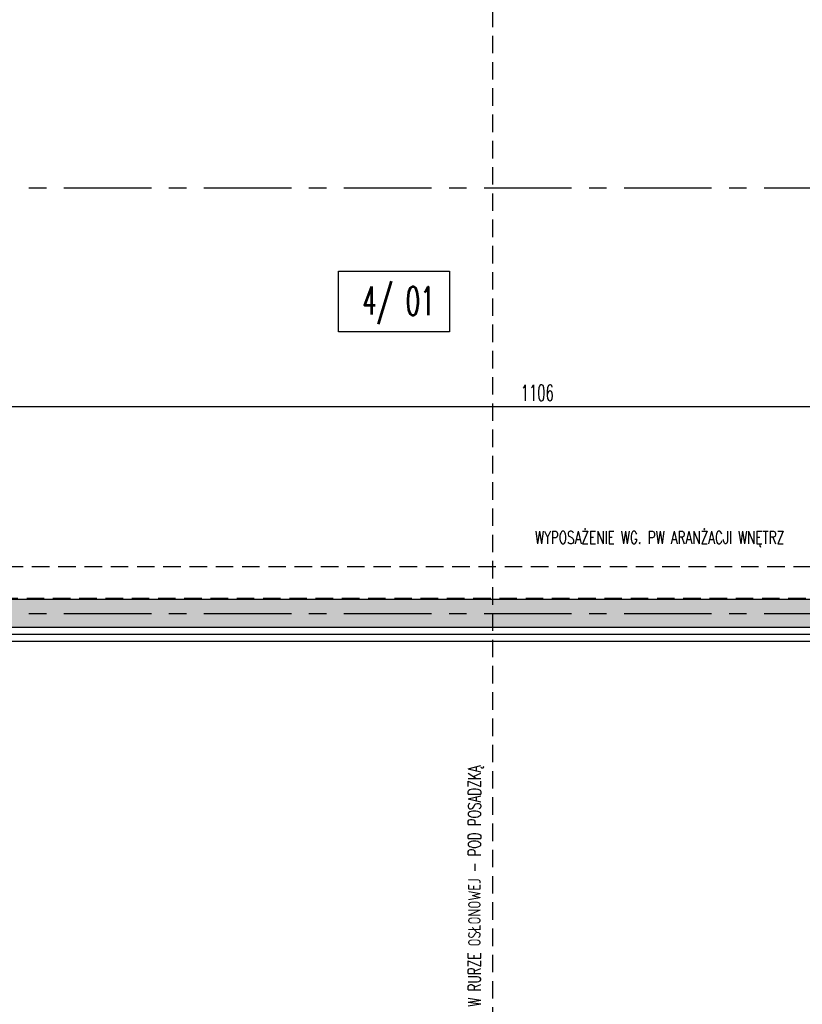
# Model space of a CAD drawing. Extents: x 41755 to 123924, y -112333 to 86187.
# Tile 171 of 256: x 101260 to 101819, y -17652 to -16948. Entities that reach past the tile are written whole.
import ezdxf
from ezdxf.enums import TextEntityAlignment as Align

# ---------------------------------------------------------------- set-up
doc = ezdxf.new("R2010")
doc.units = 0
doc.header["$LTSCALE"] = 50
for name, pattern in [('CENTER', [2, 1.25, -0.25, 0.25, -0.25]), ('DASHED', [0.75, 0.5, -0.25]), ('DASHED2', [0.375, 0.25, -0.125])]:
    doc.linetypes.add(name, pattern=pattern)
doc.layers.get('0').update_dxf_attribs({"color": 101, "linetype": 'CONTINUOUS'})
doc.layers.add('0-pomoc', color=21, linetype='CONTINUOUS', plot=False)
for name, color, linetype in [('Ins-kan', 54, 'CONTINUOUS'), ('Ins-kan-opis', 54, 'CONTINUOUS'), ('Ins-wod', 4, 'CONTINUOUS'), ('Opis-pom', 6, 'CONTINUOUS'), ('Opis_pom_ramka', 6, 'CONTINUOUS'), ('Os-osie glowne', 1, 'CENTER'), ('Sc-beton', 7, 'CONTINUOUS'), ('Sc-beton-hatch', 86, 'CONTINUOUS'), ('Sc-izolacja term-styropian', 151, 'STYROPIAN-KA'), ('Sch-opis', 51, 'CONTINUOUS'), ('Wym-wew', 8, 'CONTINUOUS')]:
    doc.layers.add(name, color=color, linetype=linetype)
doc.styles.add('KA wymiar', font='romans.shx', dxfattribs={"width": 0.6})
doc.styles.add('ROMANS', font='romans', dxfattribs={"width": 0.85})
doc.linetypes.add('STYROPIAN-KA', pattern='A,0.0001,-0.1,[135,ltypeshp.shx,S=0.1,R=0,X=-0.1,Y=0],0,[135,ltypeshp.shx,S=0.1,R=180,X=0.1,Y=0],-0.1', length=0.2001)
doc.linetypes.add('ZIGZAG', pattern='A,0.00254,-5.08,[131,ltypeshp.shx,S=5.08,R=0,X=-5.08,Y=0],-10.16,[131,ltypeshp.shx,S=5.08,R=180,X=5.08,Y=0],-5.08', length=20.32254)
doc.dimstyles.new('KA wymiar', dxfattribs={"dimscale": 50, "dimtxt": 0.23, "dimasz": 0.14, "dimexe": 0, "dimexo": 0, "dimgap": 0.08, "dimtad": 1, "dimdec": 1, "dimrnd": 0.5, "dimzin": 9, "dimdsep": 46, "dimtxsty": 'KA wymiar', "dimblk1": 'UKOS', "dimblk2": 'UKOS', "dimsah": 1, "dimcen": 0.2, "dimse1": 1, "dimse2": 1, "dimclrd": 256, "dimclre": 256, "dimclrt": 2, "dimadec": 0, "dimazin": 0, "dimtfac": 1, "dimtdec": 1, "dimtix": 1, "dimtmove": 2, "dimatfit": 3, "dimldrblk": 'DOT', "dimfxl": 0, "dimtolj": 1, "dimtzin": 9, "dimarcsym": 0})

# ---------------------------------------------------------------- blocks, each defined once
blk = doc.blocks.new('UKOS')
at = {"color": 8}
blk.add_line((1, 0), (-1, 0), dxfattribs=at)
at = {"color": 1}
blk.add_line((0, 1), (0, -1), dxfattribs=at)
at = {"color": 1, "const_width": 0.2}
blk.add_lwpolyline([(0.6, 0.6), (-0.6, -0.6)], dxfattribs=at)
blk = doc.blocks.new('*D2608')
at = {"layer": 'Wym-wew', "lineweight": -2}
blk.add_line((101083.97, -17224.61), (102175.97, -17224.61), dxfattribs=at)
at = {"layer": 'Wym-wew', "lineweight": -2, "xscale": 7.000000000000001, "yscale": 7.000000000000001, "zscale": 7.000000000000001, "rotation": 180}
blk.add_blockref('UKOS', (101076.97, -17224.61), dxfattribs=at)
at = {"layer": 'Wym-wew', "lineweight": -2, "xscale": 7.000000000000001, "yscale": 7.000000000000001, "zscale": 7.000000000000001}
blk.add_blockref('UKOS', (102182.97, -17224.61), dxfattribs=at)
at = {"layer": 'Wym-wew', "color": 2, "insert": (101629.97, -17214.86), "char_height": 11.5, "attachment_point": 5, "style": 'KA wymiar'}
blk.add_mtext('\\A1;1106', dxfattribs=at)
blk = doc.blocks.new('_Dot')
at = {"layer": '0-pomoc', "color": 0, "lineweight": -2}
blk.add_line((-0.5, 0), (-1, 0), dxfattribs=at)
at = {"layer": '0-pomoc', "color": 0, "const_width": 0.5}
blk.add_lwpolyline([(-0.25, 0, 1), (0.25, 0, 1)], format="xyb", close=True, dxfattribs=at)
blk = doc.blocks.new('_opis_pom_metka')
at = {"layer": 'Opis_pom_ramka'}
blk.add_lwpolyline([(-33.13, 0), (32.87, 0), (32.87, -36), (-33.13, -36)], close=True, dxfattribs=at)
at = {"style": 'KA wymiar', "width": 0.6}
blk.add_attdef('KO/', text='', height=16.8, dxfattribs=at).set_placement((3.45, -25.87), align=Align.RIGHT)
blk.add_attdef('NR', (3.8, -26.16), '', height=16.8, dxfattribs=at)

msp = doc.modelspace()

# ---------------------------------------------------------------- hatches: boundary and pattern name
at = {"layer": 'Sc-beton-hatch'}
h = msp.add_hatch(dxfattribs=at)
h.set_pattern_fill('ANSI33', color=256, style=0)
h.set_pattern_definition([(45, (48983.4185, 565.478), (-4.49012806, 4.49012806), []), (45, (48987.9087, 565.478), (-4.49012806, 4.49012806), [3.175, -1.5875])])
h.paths.add_polyline_path([(101329.03, -17372.44), (101066.966, -17372.44), (101066.966, -17382.44), (101329.03, -17382.44)])
h.paths.add_polyline_path([(101329.03, -17362.44), (101076.966, -17362.44), (101076.966, -17359.44), (101066.966, -17359.44), (101066.966, -17372.44), (101329.03, -17372.44)])
h.paths.add_polyline_path([(101076.966, -17068.44), (101066.966, -17068.44), (101066.966, -17334.44), (101076.966, -17334.44)])
h.paths.add_polyline_path([(101066.966, -17068.44), (101056.966, -17068.44), (101056.966, -17334.44), (101066.966, -17334.44)])
h.paths.add_polyline_path([(101076.966, -17058.44), (101066.966, -17058.44), (101066.966, -17068.44), (101076.966, -17068.44)])
h.paths.add_polyline_path([(101066.966, -17058.44), (101056.966, -17058.44), (101056.966, -17068.44), (101066.966, -17068.44)])
h.paths.add_polyline_path([(101597.966, -17372.44), (101329.03, -17372.44), (101329.03, -17382.44), (101597.966, -17382.44)])
h.paths.add_polyline_path([(101597.966, -17362.44), (101329.03, -17362.44), (101329.03, -17372.44), (101597.966, -17372.44)])
h.paths.add_polyline_path([(101881.966, -17372.44), (101597.966, -17372.44), (101597.966, -17382.44), (101881.966, -17382.44)])
h.paths.add_polyline_path([(101881.966, -17362.44), (101597.966, -17362.44), (101597.966, -17372.44), (101881.966, -17372.44)])
h.paths.add_polyline_path([(102200.966, -17372.44), (101881.966, -17372.44), (101881.966, -17382.44), (102200.966, -17382.44)])
h.paths.add_polyline_path([(102200.966, -17362.44), (101881.966, -17362.44), (101881.966, -17372.44), (102200.966, -17372.44)])

# ---------------------------------------------------------------- linework, layer by layer
at = {"layer": 'Ins-kan', "linetype": 'DASHED', "ltscale": 0.5}
msp.add_line((101597.966, -16097.44), (101597.966, -17935.373), dxfattribs=at)
at = {"layer": 'Ins-wod', "linetype": 'DASHED2'}
for points in [[(101100.466, -17338.94), (102182.966, -17338.94)], [(101077.966, -17361.44), (102182.966, -17361.44)]]:
    msp.add_lwpolyline(points, dxfattribs=at)
at = {"layer": 'Os-osie glowne'}
for points in [[(99691.966, -17068.44), (102917.643, -17068.44)], [(99691.966, -17372.44), (102917.643, -17372.44)]]:
    msp.add_lwpolyline(points, dxfattribs=at)
at = {"layer": 'Sc-beton'}
msp.add_line((102200.966, -17382.44), (99906.966, -17382.44), dxfattribs=at)
msp.add_lwpolyline([(102200.966, -17362.44), (101076.966, -17362.44)], dxfattribs=at)
at = {"layer": 'Sc-izolacja term-styropian', "linetype": 'ByBlock'}
msp.add_line((102200.966, -17392.44), (99896.966, -17392.44), dxfattribs=at)
at = {"layer": 'Sc-izolacja term-styropian', "linetype": 'ZIGZAG', "ltscale": 0.018}
msp.add_line((102200.966, -17387.44), (99901.966, -17387.44), dxfattribs=at)

# ---------------------------------------------------------------- block references
at = {"layer": 'Opis-pom'}
ref = msp.add_blockref('_opis_pom_metka', (101527.924, -17128.03), dxfattribs=dict(at, xscale=1.2, yscale=1.2, zscale=1.2))
ref.add_attrib('KO/', '4/', dxfattribs={"layer": '0', "height": 20.16, "style": 'KA wymiar', "width": 0.6}).set_placement((101526.757, -17159.071), align=Align.RIGHT)
ref.add_attrib('NR', '01', (101536.034, -17159.427), dxfattribs={"layer": '0', "height": 20.16, "style": 'KA wymiar', "width": 0.6})

# ---------------------------------------------------------------- texts
at = {"layer": 'Ins-kan-opis', "linetype": 'DASHED', "ltscale": 0.5, "style": 'ROMANS', "width": 0.7}
msp.add_text('PRZEWÓD KANALIZACJI SANITARNEJ - DN 160 - W RURZE OSŁONOWEJ - POD POSADZKĄ', height=9, rotation=90, dxfattribs=at).set_placement((101589.589, -17864.273, -68.184))
at = {"layer": 'Sch-opis', "style": 'ROMANS', "width": 0.7}
msp.add_text('WYPOSAŻENIE WG. PW ARANŻACJI WNĘTRZ', height=9, dxfattribs=at).set_placement((101628.328, -17322.726))

# ---------------------------------------------------------------- dimensions: what is measured, and where the dimension line sits
at = {"layer": 'Wym-wew'}
dim = msp.add_linear_dim(base=(102182.966, -17224.61), p1=(101076.966, -17058.44), p2=(102182.966, -17250.94), dimstyle='KA wymiar', override={"dimscale": 100, "dimtxt": 0.115, "dimasz": 0.07, "dimgap": 0.04, "dimdec": 2, "dimpost": '\\X', "dimtdec": 2}, dxfattribs=at)
dim.commit()
dim.dimension.update_dxf_attribs({"geometry": '*D2608', "text_midpoint": (101629.966, -17214.86)})

doc.saveas('drawing.dxf')
